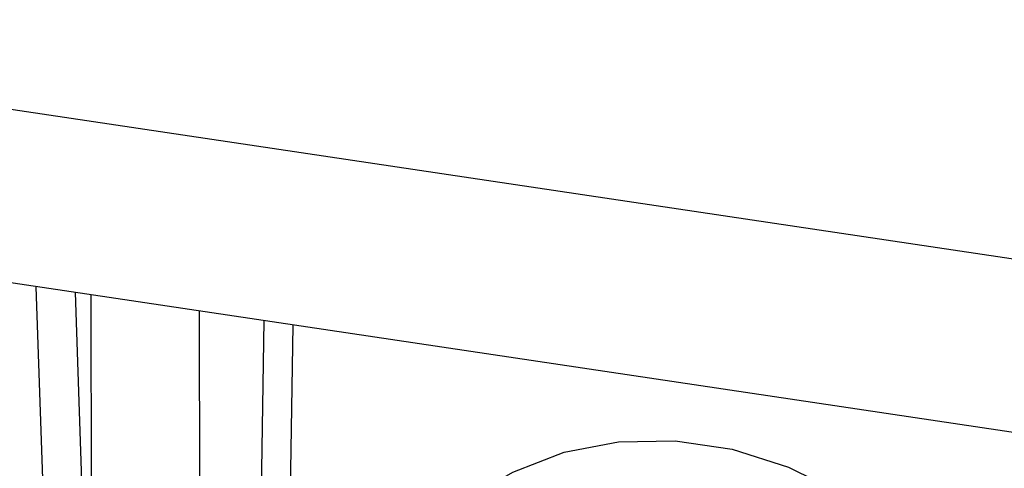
# Model space of a CAD drawing. Header units: millimetres. Extents: x 12 to 859, y 4 to 555.
# Tile 57 of 69: x 674.72 to 686.58, y 430.58 to 435.99. Entities that reach past the tile are written whole.
import ezdxf

# ---------------------------------------------------------------- set-up
doc = ezdxf.new("R2010")
doc.units = ezdxf.units.MM

msp = doc.modelspace()

# ---------------------------------------------------------------- linework, layer by layer
at = {"color": 7, "linetype": 'Continuous', "lineweight": 25}
for p, q in [((665.019, 436.34), (698.015, 431.41)), ((701.392, 428.81), (660.641, 434.9)), ((674.911, 432.767), (674.994, 430.335))]:
    msp.add_line(p, q, dxfattribs=at)
at = {"color": 8, "linetype": 'Continuous', "lineweight": 25}
for p, q in [((675.383, 432.697), (675.47, 430.122)), ((675.583, 430.105), (675.577, 432.668)), ((676.878, 432.473), (676.884, 430.211)), ((677.608, 428.846), (677.663, 432.356)), ((678.009, 432.304), (677.955, 428.865))]:
    msp.add_line(p, q, dxfattribs=at)
at = {"color": 7, "linetype": 'Continuous', "lineweight": 25, "flags": 128}
msp.add_lwpolyline([(680.263, 430.303), (680.658, 430.529), (681.277, 430.77), (681.934, 430.898), (682.614, 430.91), (683.302, 430.807), (683.982, 430.592), (684.639, 430.267), (685.258, 429.842), (685.826, 429.325), (686.33, 428.728), (686.759, 428.065), (687.102, 427.349), (687.354, 426.598), (687.507, 425.827), (687.558, 425.055)], dxfattribs=at)

doc.saveas('drawing.dxf')
